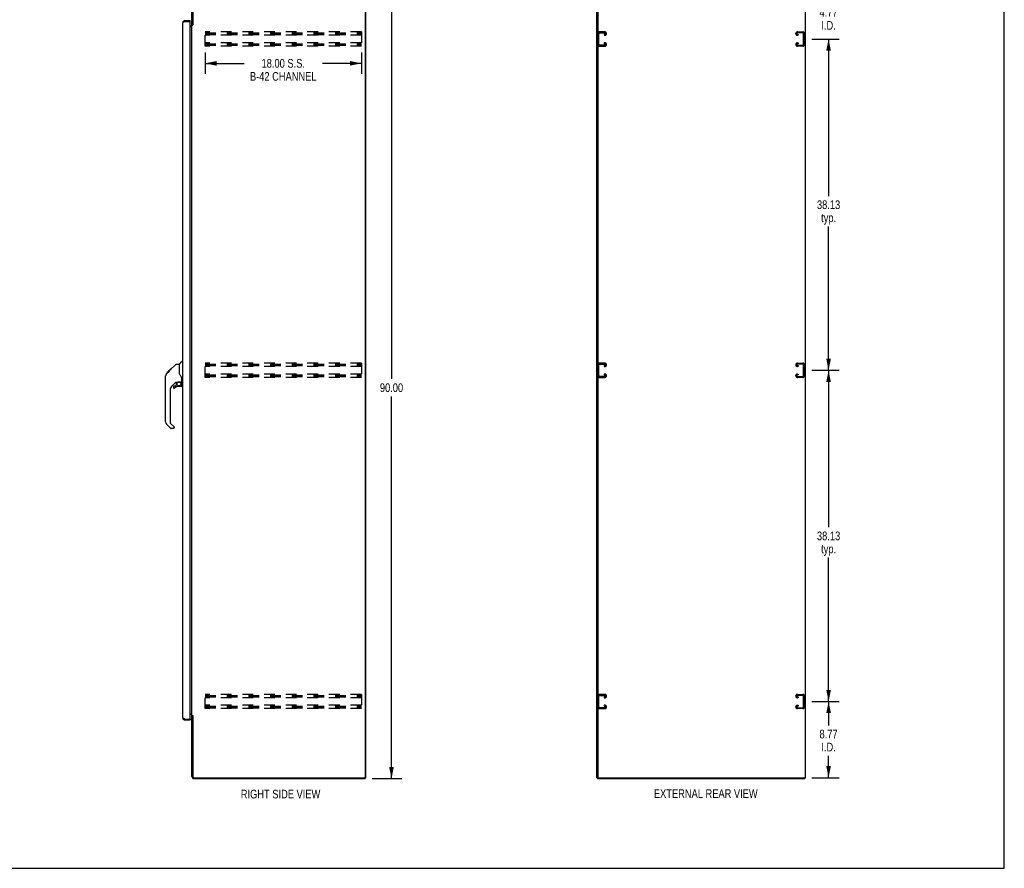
# Model space of a CAD drawing. Header units: inches. Extents: x 0 to 227, y 0 to 147.
# Tile 39 of 41: x 113 to 227, y 0 to 98. Entities that reach past the tile are written whole.
import ezdxf

# ---------------------------------------------------------------- set-up
doc = ezdxf.new("R2010")
doc.units = ezdxf.units.IN
doc.header["$LTSCALE"] = 12.466667
doc.header["$MEASUREMENT"] = 0
doc.linetypes.add('HIDDEN', pattern=[0.2, 0.1, -0.1])
doc.layers.get('0').update_dxf_attribs({"linetype": 'CONTINUOUS'})
doc.layers.add('DEFAULT_2', color=8, linetype='HIDDEN')
doc.layers.add('DIMENSIONS', color=7, linetype='CONTINUOUS')
doc.styles.get("Standard").update_dxf_attribs({"font": 'txt', "width": 0.8})
doc.dimstyles.new('DIMSTYLE_1', dxfattribs={"dimtxt": 1, "dimasz": 1.333333, "dimexe": 0.09, "dimexo": 0.07, "dimgap": 0.0375, "dimtad": 0, "dimtih": 1, "dimtoh": 1, "dimzin": 4, "dimdsep": 46, "dimtxsty": 'Standard', "dimblk": '_FILLED', "dimblk1": '_FILLED', "dimblk2": '_FILLED', "dimcen": 0.09, "dimadec": 0, "dimazin": 0, "dimtfac": 1, "dimtofl": 0, "dimtmove": 0, "dimatfit": 3, "dimldrblk": '_FILLED', "dimfxl": 0, "dimtolj": 1, "dimtzin": 4, "dimarcsym": 0})

# ---------------------------------------------------------------- blocks, each defined once
blk = doc.blocks.new('_FILLED')
at = {"color": 0, "linetype": 'ByBlock'}
blk.add_solid([(0, 0), (-1, 0.2), (-1, -0.2)], dxfattribs=at)
blk = doc.blocks.new('*D5')
at = {"layer": 'DIMENSIONS', "color": 2, "linetype": 'Continuous'}
for p, q in [((153.91, 100.32), (157.33, 100.32)), ((156.13, 100.32), (156.13, 56.32)), ((156.13, 10.32), (156.13, 54.32)), ((153.91, 10.32), (157.33, 10.32))]:
    blk.add_line(p, q, dxfattribs=at)
at = {"layer": 'DIMENSIONS', "color": 2, "linetype": 'Continuous', "xscale": 1.3333333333, "yscale": 1.3333333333, "zscale": 1.3333333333}
for p, rotation in [((156.13, 100.32), 90), ((156.13, 10.32), 270)]:
    blk.add_blockref('_FILLED', p, dxfattribs=dict(at, rotation=rotation))
at = {"layer": 'DIMENSIONS', "color": 2, "linetype": 'Continuous', "insert": (156.13, 55.82), "char_height": 1, "width": 4, "attachment_point": 2, "line_spacing_factor": 0.9}
blk.add_mtext('90.00', dxfattribs=at)
blk = doc.blocks.new('*D6')
at = {"layer": 'DIMENSIONS', "color": 2, "linetype": 'Continuous'}
for p, q in [((134.67, 93.88), (134.67, 91.45)), ((152.67, 93.88), (152.67, 91.45)), ((134.67, 92.65), (139.17, 92.65)), ((152.67, 92.65), (148.17, 92.65))]:
    blk.add_line(p, q, dxfattribs=at)
at = {"layer": 'DIMENSIONS', "color": 2, "linetype": 'Continuous', "xscale": 1.3333333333, "yscale": 1.3333333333, "zscale": 1.3333333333, "rotation": 180}
blk.add_blockref('_FILLED', (134.67, 92.65), dxfattribs=at)
at = {"layer": 'DIMENSIONS', "color": 2, "linetype": 'Continuous', "xscale": 1.3333333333, "yscale": 1.3333333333, "zscale": 1.3333333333}
blk.add_blockref('_FILLED', (152.67, 92.65), dxfattribs=at)
at = {"layer": 'DIMENSIONS', "color": 2, "linetype": 'Continuous', "insert": (143.67, 93.15), "char_height": 1, "width": 9.6, "attachment_point": 2, "line_spacing_factor": 0.9}
blk.add_mtext('18.00 S.S.\\PB-42 CHANNEL', dxfattribs=at)
blk = doc.blocks.new('*D7')
at = {"layer": 'DIMENSIONS', "color": 2, "linetype": 'Continuous'}
for p, q in [((204.5, 19.2), (207.64, 19.2)), ((206.44, 19.2), (206.44, 16.45)), ((206.44, 10.43), (206.44, 12.95)), ((204.53, 10.43), (207.64, 10.43))]:
    blk.add_line(p, q, dxfattribs=at)
at = {"layer": 'DIMENSIONS', "color": 2, "linetype": 'Continuous', "xscale": 1.3333333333, "yscale": 1.3333333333, "zscale": 1.3333333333}
for p, rotation in [((206.44, 19.2), 90), ((206.44, 10.43), 270)]:
    blk.add_blockref('_FILLED', p, dxfattribs=dict(at, rotation=rotation))
at = {"layer": 'DIMENSIONS', "color": 2, "linetype": 'Continuous', "insert": (206.44, 15.95), "char_height": 1, "width": 3.2, "attachment_point": 2, "line_spacing_factor": 0.9}
blk.add_mtext('8.77\\PI.D.', dxfattribs=at)
blk = doc.blocks.new('*D8')
at = {"layer": 'DIMENSIONS', "color": 2, "linetype": 'Continuous'}
for p, q in [((204.5, 57.32), (207.64, 57.32)), ((206.44, 57.32), (206.44, 39.26)), ((206.44, 19.2), (206.44, 35.76)), ((204.5, 19.2), (207.64, 19.2))]:
    blk.add_line(p, q, dxfattribs=at)
at = {"layer": 'DIMENSIONS', "color": 2, "linetype": 'Continuous', "xscale": 1.3333333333, "yscale": 1.3333333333, "zscale": 1.3333333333}
for p, rotation in [((206.44, 57.32), 90), ((206.44, 19.2), 270)]:
    blk.add_blockref('_FILLED', p, dxfattribs=dict(at, rotation=rotation))
at = {"layer": 'DIMENSIONS', "color": 2, "linetype": 'Continuous', "insert": (206.44, 38.76), "char_height": 1, "width": 4, "attachment_point": 2, "line_spacing_factor": 0.9}
blk.add_mtext('38.13\\Ptyp.', dxfattribs=at)
blk = doc.blocks.new('*D9')
at = {"layer": 'DIMENSIONS', "color": 2, "linetype": 'Continuous'}
for p, q in [((204.5, 95.45), (207.64, 95.45)), ((206.44, 95.45), (206.44, 77.38)), ((206.44, 57.32), (206.44, 73.88)), ((204.5, 57.32), (207.64, 57.32))]:
    blk.add_line(p, q, dxfattribs=at)
at = {"layer": 'DIMENSIONS', "color": 2, "linetype": 'Continuous', "xscale": 1.3333333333, "yscale": 1.3333333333, "zscale": 1.3333333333}
for p, rotation in [((206.44, 95.45), 90), ((206.44, 57.32), 270)]:
    blk.add_blockref('_FILLED', p, dxfattribs=dict(at, rotation=rotation))
at = {"layer": 'DIMENSIONS', "color": 2, "linetype": 'Continuous', "insert": (206.44, 76.88), "char_height": 1, "width": 4, "attachment_point": 2, "line_spacing_factor": 0.9}
blk.add_mtext('38.13\\Ptyp.', dxfattribs=at)
blk = doc.blocks.new('*D10')
at = {"layer": 'DIMENSIONS', "color": 2, "linetype": 'Continuous'}
for p, q in [((206.44, 100.22), (206.44, 102.88)), ((204.53, 100.22), (207.64, 100.22)), ((204.5, 95.45), (207.64, 95.45)), ((206.44, 95.45), (206.44, 92.78))]:
    blk.add_line(p, q, dxfattribs=at)
at = {"layer": 'DIMENSIONS', "color": 2, "linetype": 'Continuous', "xscale": 1.3333333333, "yscale": 1.3333333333, "zscale": 1.3333333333}
for p, rotation in [((206.44, 100.22), 270), ((206.44, 95.45), 90)]:
    blk.add_blockref('_FILLED', p, dxfattribs=dict(at, rotation=rotation))
at = {"layer": 'DIMENSIONS', "color": 2, "linetype": 'Continuous', "insert": (206.44, 99.02), "char_height": 1, "width": 3.2, "attachment_point": 2, "line_spacing_factor": 0.9}
blk.add_mtext('4.77\\PI.D.', dxfattribs=at)

msp = doc.modelspace()

# ---------------------------------------------------------------- linework, layer by layer
at = {"color": 7, "linetype": 'Continuous'}
for p, q in [((226.667, 0), (226.667, 146.667)), ((132.346, 97.571), (132.346, 97.467)), ((132.954, 97.467), (132.934, 97.467)), ((132.954, 97.467), (132.954, 97.571)), ((133.258, 97.081), (133.154, 97.081)), ((130.665, 57.363), (131.289, 57.987)), ((131.345, 58.01), (131.706, 58.01)), ((131.706, 58.01), (131.706, 56.906)), ((131.712, 58.016), (132.01, 58.314)), ((132.1, 58.325), (132.037, 58.325)), ((130.12, 56.083), (130.12, 56.67)), ((130.246, 56.944), (130.525, 57.222)), ((130.352, 57.117), (130.356, 57.12)), ((130.352, 57.117), (130.419, 57.117)), ((130.356, 57.12), (130.422, 57.12)), ((130.357, 57.121), (130.766, 57.531)), ((130.423, 57.121), (130.357, 57.121)), ((130.505, 57.202), (130.438, 57.202)), ((130.524, 57.222), (130.658, 57.355)), ((130.591, 57.289), (130.524, 57.289)), ((130.552, 57.249), (130.525, 57.222)), ((130.673, 57.371), (130.606, 57.371)), ((130.665, 57.363), (130.629, 57.327)), ((130.75, 57.447), (130.683, 57.447)), ((130.766, 57.531), (130.768, 57.533)), ((130.833, 57.531), (130.766, 57.531)), ((130.767, 57.531), (130.833, 57.531)), ((130.768, 57.533), (130.835, 57.533)), ((131.726, 56.913), (131.706, 56.968)), ((131.756, 56.846), (131.726, 56.913)), ((130.131, 51.382), (130.131, 56.666)), ((131.318, 55.948), (130.816, 55.447)), ((131.277, 55.532), (131.348, 55.603)), ((131.352, 55.938), (131.352, 55.612)), ((131.394, 55.943), (131.482, 55.943)), ((131.66, 55.985), (131.667, 55.985)), ((131.667, 55.985), (131.962, 55.985)), ((131.844, 55.985), (131.924, 55.905)), ((131.916, 55.898), (131.91, 55.891)), ((131.962, 55.766), (131.982, 55.766)), ((131.982, 55.983), (131.982, 56.39)), ((131.982, 55.528), (131.982, 55.766)), ((132.021, 55.943), (132.1, 55.943)), ((130.643, 55.029), (130.643, 51.296)), ((131.037, 55.449), (131.037, 55.33)), ((131.116, 55.528), (131.268, 55.528)), ((131.903, 55.449), (131.667, 55.449)), ((130.699, 50.651), (130.247, 51.104)), ((130.666, 51.241), (131.102, 50.805)), ((131.037, 50.628), (130.755, 50.628)), ((131.116, 50.772), (131.116, 50.707)), ((132.346, 17.071), (132.346, 17.175)), ((132.934, 17.175), (132.954, 17.175)), ((132.954, 17.175), (132.954, 17.071)), ((133.258, 17.562), (133.154, 17.562)), ((153.048, 10.425), (153.101, 10.425)), ((153.102, 10.425), (153.154, 10.425)), ((153.102, 10.425), (153.102, 10.321)), ((179.771, 10.425), (179.925, 10.425)), ((179.823, 10.425), (179.823, 10.321)), ((179.875, 10.488), (179.875, 10.425)), ((203.719, 10.425), (203.719, 10.321)), ((0, 0), (226.667, 0))]:
    msp.add_line(p, q, dxfattribs=at)
at = {"color": 3, "linetype": 'Continuous'}
for p, q in [((133.154, 97.068), (133.154, 100.075)), ((133.258, 100.074), (133.258, 97.07)), ((153.102, 100.155), (153.102, 10.488)), ((153.154, 100.217), (153.154, 10.425)), ((179.771, 10.425), (179.771, 100.217)), ((179.875, 100.155), (179.875, 10.488)), ((203.771, 10.425), (203.771, 100.217)), ((132.346, 97.571), (132.954, 97.571)), ((132.346, 97.467), (132.934, 97.467)), ((132.1, 17.318), (132.1, 97.325)), ((132.954, 17.195), (132.954, 97.447)), ((132.954, 96.925), (133.011, 96.925)), ((132.954, 96.873), (133.113, 96.873)), ((133.154, 17.614), (133.154, 97.029)), ((133.154, 97.029), (133.228, 97.029)), ((132.346, 17.175), (132.934, 17.175)), ((132.346, 17.071), (132.954, 17.071)), ((132.954, 17.769), (133.113, 17.769)), ((133.011, 17.717), (132.954, 17.717)), ((133.154, 17.614), (133.228, 17.614)), ((133.154, 10.568), (133.154, 17.575)), ((133.244, 17.595), (133.247, 17.591)), ((133.258, 17.573), (133.258, 10.568)), ((133.4, 10.321), (153.102, 10.321)), ((133.401, 10.425), (153.039, 10.425)), ((179.823, 10.321), (203.719, 10.321)), ((179.937, 10.425), (203.771, 10.425))]:
    msp.add_line(p, q, dxfattribs=at)
for points in [[(132.346, 97.467), (132.33, 97.461), (132.314, 97.455), (132.298, 97.449), (132.283, 97.444), (132.267, 97.438)], [(132.267, 97.438), (132.252, 97.432), (132.237, 97.426), (132.223, 97.42), (132.209, 97.414), (132.196, 97.408), (132.184, 97.402), (132.172, 97.396), (132.161, 97.39), (132.151, 97.384), (132.141, 97.378), (132.133, 97.372), (132.125, 97.366), (132.119, 97.36), (132.113, 97.354), (132.108, 97.349), (132.105, 97.343), (132.102, 97.337), (132.1, 97.331), (132.1, 97.325)], [(133.113, 96.873), (133.113, 96.875), (133.114, 96.878), (133.114, 96.88), (133.115, 96.881), (133.116, 96.883), (133.117, 96.885), (133.118, 96.887), (133.12, 96.888), (133.122, 96.89), (133.124, 96.891), (133.126, 96.893), (133.129, 96.894), (133.131, 96.895), (133.133, 96.897)], [(133.133, 96.897), (133.139, 96.899), (133.141, 96.9), (133.143, 96.902), (133.146, 96.903), (133.148, 96.905), (133.15, 96.906), (133.151, 96.908), (133.153, 96.909), (133.153, 96.911), (133.154, 96.912), (133.154, 96.914)], [(133.228, 97.029), (133.23, 97.03), (133.232, 97.032), (133.234, 97.033), (133.235, 97.035), (133.237, 97.036), (133.238, 97.038), (133.239, 97.039), (133.24, 97.041), (133.241, 97.042), (133.242, 97.043), (133.243, 97.045), (133.244, 97.046), (133.244, 97.047)], [(133.244, 97.047), (133.247, 97.052), (133.247, 97.053), (133.248, 97.055), (133.249, 97.057), (133.25, 97.058), (133.251, 97.06), (133.253, 97.062), (133.254, 97.064), (133.255, 97.065), (133.256, 97.067), (133.258, 97.07)], [(132.267, 17.205), (132.252, 17.211), (132.237, 17.217), (132.223, 17.223), (132.209, 17.229), (132.196, 17.235), (132.184, 17.241), (132.172, 17.247), (132.161, 17.252), (132.151, 17.258), (132.141, 17.264), (132.133, 17.27), (132.125, 17.276), (132.119, 17.282), (132.113, 17.288), (132.108, 17.294), (132.105, 17.3), (132.102, 17.306), (132.1, 17.312), (132.1, 17.318)], [(132.346, 17.175), (132.33, 17.181), (132.314, 17.187), (132.298, 17.193), (132.283, 17.199), (132.267, 17.205)], [(133.113, 17.769), (133.113, 17.767), (133.114, 17.765), (133.114, 17.763), (133.115, 17.761), (133.116, 17.759), (133.117, 17.758), (133.118, 17.756), (133.12, 17.754), (133.122, 17.753), (133.124, 17.751), (133.126, 17.75), (133.129, 17.749), (133.131, 17.747), (133.133, 17.746), (133.139, 17.743)], [(133.139, 17.743), (133.141, 17.742), (133.143, 17.741), (133.146, 17.739), (133.148, 17.738), (133.15, 17.736), (133.151, 17.735), (133.153, 17.733), (133.153, 17.732), (133.154, 17.73), (133.154, 17.729)], [(133.228, 17.614), (133.23, 17.612), (133.232, 17.611), (133.234, 17.609), (133.235, 17.608), (133.237, 17.606), (133.238, 17.605), (133.239, 17.603), (133.24, 17.602), (133.241, 17.6), (133.242, 17.599), (133.243, 17.598), (133.244, 17.596), (133.244, 17.595)], [(133.247, 17.591), (133.247, 17.589), (133.248, 17.588), (133.249, 17.586), (133.25, 17.584), (133.251, 17.583), (133.253, 17.581), (133.254, 17.579), (133.255, 17.577), (133.256, 17.575), (133.258, 17.573)]]:
    msp.add_lwpolyline(points, dxfattribs=at)
at = {"color": 7, "linetype": 'Continuous'}
for points in [[(131.289, 57.987), (131.297, 57.994), (131.306, 58), (131.315, 58.004), (131.325, 58.008), (131.335, 58.01), (131.345, 58.01)], [(130.246, 56.944), (130.227, 56.923), (130.202, 56.89), (130.18, 56.855), (130.162, 56.817), (130.148, 56.778), (130.138, 56.737), (130.132, 56.696), (130.131, 56.666)], [(130.629, 57.327), (130.607, 57.305), (130.586, 57.283), (130.552, 57.249)], [(131.929, 56.56), (131.88, 56.631), (131.831, 56.707), (131.79, 56.778), (131.756, 56.846)], [(131.482, 55.943), (131.49, 55.944), (131.499, 55.946), (131.509, 55.949), (131.52, 55.953), (131.533, 55.958), (131.548, 55.963), (131.565, 55.968), (131.583, 55.973), (131.601, 55.978), (131.621, 55.981), (131.64, 55.984), (131.66, 55.985)], [(131.962, 55.766), (131.961, 55.78), (131.96, 55.793), (131.957, 55.807), (131.953, 55.82), (131.948, 55.833), (131.942, 55.846), (131.936, 55.858), (131.928, 55.87), (131.919, 55.881), (131.91, 55.891)], [(131.924, 55.905), (131.924, 55.905), (131.923, 55.904), (131.923, 55.903), (131.921, 55.902), (131.92, 55.901), (131.916, 55.898)], [(131.982, 56.39), (131.981, 56.413), (131.976, 56.448), (131.967, 56.482), (131.955, 56.514), (131.94, 56.543), (131.929, 56.56)]]:
    msp.add_lwpolyline(points, dxfattribs=at)
msp.add_circle((131.667, 55.745), 0.217, dxfattribs=at)
at = {"color": 3, "linetype": 'Continuous'}
for centre, radius, start, end in [((132.346, 97.325), 0.246, 90, 180), ((132.934, 97.447), 0.02, 0, 90), ((133.011, 97.068), 0.142, 270, 360), ((132.346, 17.318), 0.246, 180, 270), ((132.934, 17.195), 0.02, 270, 360), ((133.011, 17.575), 0.142, 0, 90), ((133.4, 10.568), 0.246, 180, 270), ((133.401, 10.568), 0.143, 180, 270), ((153.039, 10.488), 0.0625, 270, 360), ((179.937, 10.488), 0.0625, 180, 270)]:
    msp.add_arc(centre, radius, start, end, dxfattribs=at)
at = {"color": 7, "linetype": 'Continuous'}
for centre, radius, start, end in [((132.346, 97.325), 0.142, 90, 131.33886), ((132.264, 97.181), 0.26, 87.37257, 90), ((131.726, 58.002), 0.0197, 135, 180), ((132.037, 58.286), 0.0394, 90, 135), ((130.139, 56.67), 0.0197, 110.96309, 180), ((130.139, 56.083), 0.0197, 180, 246.39296), ((131.394, 55.746), 0.197, 90, 127.44051), ((131.34, 55.612), 0.0118, 315, 360), ((131.785, 55.766), 0.197, 0, 45), ((131.962, 56.004), 0.0197, 270, 360), ((132.021, 55.983), 0.0394, 180, 270), ((131.234, 55.029), 0.591, 135, 180), ((131.116, 55.449), 0.0787, 90, 180), ((131.116, 55.33), 0.0787, 180, 309.5212), ((131.667, 54.662), 0.787, 90, 129.5212), ((131.268, 55.54), 0.0118, 270, 315), ((131.903, 55.528), 0.0787, 270, 360), ((130.525, 51.382), 0.394, 180, 225), ((130.722, 51.296), 0.0787, 180, 225), ((130.755, 50.707), 0.0787, 225, 270), ((131.037, 50.707), 0.0787, 270, 360), ((131.068, 50.772), 0.0472, 0, 45), ((132.346, 17.318), 0.142, 228.66114, 270), ((132.264, 17.461), 0.26, 270, 272.59369)]:
    msp.add_arc(centre, radius, start, end, dxfattribs=at)
at = {"layer": 'DEFAULT_2', "color": 8, "linetype": 'HIDDEN'}
for p, q in [((134.675, 94.634), (134.675, 96.259)), ((152.675, 96.259), (134.675, 96.259)), ((134.675, 96.155), (152.675, 96.155)), ((134.675, 96.065), (152.675, 96.065)), ((134.675, 95.988), (152.675, 95.988)), ((152.675, 95.884), (134.675, 95.884)), ((152.675, 96.259), (152.675, 94.634)), ((179.885, 96.079), (179.885, 94.814)), ((179.989, 94.828), (179.989, 96.065)), ((180.705, 96.259), (180.065, 96.259)), ((180.079, 96.155), (180.691, 96.155)), ((180.604, 95.988), (180.604, 95.884)), ((180.691, 95.988), (180.604, 95.988)), ((180.604, 95.884), (180.705, 95.884)), ((180.885, 96.064), (180.885, 96.079)), ((202.667, 96.064), (202.667, 96.079)), ((202.847, 96.259), (203.487, 96.259)), ((202.948, 95.884), (202.847, 95.884)), ((203.473, 96.155), (202.861, 96.155)), ((202.861, 95.988), (202.948, 95.988)), ((202.948, 95.988), (202.948, 95.884)), ((203.563, 94.828), (203.563, 96.065)), ((203.667, 96.079), (203.667, 94.814)), ((152.675, 95.009), (134.675, 95.009)), ((134.675, 94.905), (152.675, 94.905)), ((134.675, 94.815), (152.675, 94.815)), ((134.675, 94.738), (152.675, 94.738)), ((152.675, 94.634), (134.675, 94.634)), ((180.065, 94.634), (180.705, 94.634)), ((180.691, 94.738), (180.079, 94.738)), ((180.604, 95.009), (180.604, 94.905)), ((180.705, 95.009), (180.604, 95.009)), ((180.604, 94.905), (180.691, 94.905)), ((180.885, 94.814), (180.885, 94.829)), ((202.667, 94.814), (202.667, 94.829)), ((202.847, 95.009), (202.948, 95.009)), ((203.487, 94.634), (202.847, 94.634)), ((202.948, 94.905), (202.861, 94.905)), ((202.861, 94.738), (203.473, 94.738)), ((202.948, 95.009), (202.948, 94.905)), ((134.675, 56.509), (134.675, 58.134)), ((152.675, 58.134), (134.675, 58.134)), ((134.675, 58.03), (152.675, 58.03)), ((134.675, 57.94), (152.675, 57.94)), ((134.675, 57.863), (152.675, 57.863)), ((152.675, 58.134), (152.675, 56.509)), ((179.885, 57.954), (179.885, 56.689)), ((179.989, 56.703), (179.989, 57.94)), ((180.705, 58.134), (180.065, 58.134)), ((180.079, 58.03), (180.691, 58.03)), ((180.604, 57.863), (180.604, 57.759)), ((180.691, 57.863), (180.604, 57.863)), ((180.885, 57.939), (180.885, 57.954)), ((202.667, 57.939), (202.667, 57.954)), ((202.847, 58.134), (203.487, 58.134)), ((203.473, 58.03), (202.861, 58.03)), ((202.861, 57.863), (202.948, 57.863)), ((202.948, 57.863), (202.948, 57.759)), ((203.563, 56.703), (203.563, 57.94)), ((203.667, 57.954), (203.667, 56.689)), ((152.675, 57.759), (134.675, 57.759)), ((152.675, 56.884), (134.675, 56.884)), ((134.675, 56.78), (152.675, 56.78)), ((134.675, 56.69), (152.675, 56.69)), ((180.604, 57.759), (180.705, 57.759)), ((180.604, 56.884), (180.604, 56.78)), ((180.705, 56.884), (180.604, 56.884)), ((180.604, 56.78), (180.691, 56.78)), ((180.885, 56.689), (180.885, 56.704)), ((202.667, 56.689), (202.667, 56.704)), ((202.948, 57.759), (202.847, 57.759)), ((202.847, 56.884), (202.948, 56.884)), ((202.948, 56.78), (202.861, 56.78)), ((202.948, 56.884), (202.948, 56.78)), ((134.675, 56.613), (152.675, 56.613)), ((152.675, 56.509), (134.675, 56.509)), ((180.065, 56.509), (180.705, 56.509)), ((180.691, 56.613), (180.079, 56.613)), ((203.487, 56.509), (202.847, 56.509)), ((202.861, 56.613), (203.473, 56.613)), ((152.675, 20.009), (134.675, 20.009)), ((134.675, 18.384), (134.675, 20.009)), ((134.675, 19.905), (152.675, 19.905)), ((134.675, 19.815), (152.675, 19.815)), ((134.675, 19.738), (152.675, 19.738)), ((152.675, 19.634), (134.675, 19.634)), ((152.675, 20.009), (152.675, 18.384)), ((179.885, 19.829), (179.885, 18.564)), ((179.989, 18.578), (179.989, 19.815)), ((180.705, 20.009), (180.065, 20.009)), ((180.079, 19.905), (180.691, 19.905)), ((180.691, 19.738), (180.604, 19.738)), ((180.604, 19.738), (180.604, 19.634)), ((180.604, 19.634), (180.705, 19.634)), ((180.885, 19.814), (180.885, 19.829)), ((202.667, 19.814), (202.667, 19.829)), ((202.847, 20.009), (203.487, 20.009)), ((202.948, 19.634), (202.847, 19.634)), ((203.473, 19.905), (202.861, 19.905)), ((202.861, 19.738), (202.948, 19.738)), ((202.948, 19.738), (202.948, 19.634)), ((203.563, 18.578), (203.563, 19.815)), ((203.667, 19.829), (203.667, 18.564)), ((152.675, 18.759), (134.675, 18.759)), ((134.675, 18.655), (152.675, 18.655)), ((134.675, 18.565), (152.675, 18.565)), ((134.675, 18.488), (152.675, 18.488)), ((152.675, 18.384), (134.675, 18.384)), ((180.065, 18.384), (180.705, 18.384)), ((180.691, 18.488), (180.079, 18.488)), ((180.705, 18.759), (180.604, 18.759)), ((180.604, 18.759), (180.604, 18.655)), ((180.604, 18.655), (180.691, 18.655)), ((180.885, 18.564), (180.885, 18.579)), ((202.667, 18.564), (202.667, 18.579)), ((202.847, 18.759), (202.948, 18.759)), ((203.487, 18.384), (202.847, 18.384)), ((202.948, 18.655), (202.861, 18.655)), ((202.861, 18.488), (203.473, 18.488)), ((202.948, 18.759), (202.948, 18.655))]:
    msp.add_line(p, q, dxfattribs=at)
for centre, radius, start, end in [((180.065, 96.079), 0.18, 90, 180), ((180.079, 96.065), 0.09, 90, 180), ((180.691, 96.065), 0.09, 0, 90), ((180.691, 96.078), 0.09, 270, 351.78079), ((180.705, 96.079), 0.18, 0, 90), ((180.705, 96.064), 0.18, 270, 360), ((202.847, 96.079), 0.18, 90, 180), ((202.847, 96.064), 0.18, 180, 270), ((202.861, 96.065), 0.09, 90, 180), ((202.861, 96.078), 0.09, 188.21921, 270), ((203.473, 96.065), 0.09, 0, 90), ((203.487, 96.079), 0.18, 0, 90), ((180.065, 94.814), 0.18, 180, 270), ((180.079, 94.828), 0.09, 180, 270), ((180.691, 94.815), 0.09, 0, 90), ((180.691, 94.828), 0.09, 270, 351.78079), ((180.705, 94.829), 0.18, 0, 90), ((180.705, 94.814), 0.18, 270, 360), ((202.847, 94.829), 0.18, 90, 180), ((202.847, 94.814), 0.18, 180, 270), ((202.861, 94.815), 0.09, 90, 180), ((202.861, 94.828), 0.09, 188.21921, 270), ((203.473, 94.828), 0.09, 270, 360), ((203.487, 94.814), 0.18, 270, 360), ((180.065, 57.954), 0.18, 90, 180), ((180.079, 57.94), 0.09, 90, 180), ((180.691, 57.94), 0.09, 0, 90), ((180.691, 57.953), 0.09, 270, 351.78079), ((180.705, 57.954), 0.18, 0, 90), ((180.705, 57.939), 0.18, 270, 360), ((202.847, 57.954), 0.18, 90, 180), ((202.847, 57.939), 0.18, 180, 270), ((202.861, 57.94), 0.09, 90, 180), ((202.861, 57.953), 0.09, 188.21921, 270), ((203.473, 57.94), 0.09, 0, 90), ((203.487, 57.954), 0.18, 0, 90), ((180.065, 56.689), 0.18, 180, 270), ((180.079, 56.703), 0.09, 180, 270), ((180.691, 56.69), 0.09, 0, 90), ((180.691, 56.703), 0.09, 270, 351.78079), ((180.705, 56.704), 0.18, 0, 90), ((180.705, 56.689), 0.18, 270, 360), ((202.847, 56.704), 0.18, 90, 180), ((202.847, 56.689), 0.18, 180, 270), ((202.861, 56.69), 0.09, 90, 180), ((202.861, 56.703), 0.09, 188.21921, 270), ((203.473, 56.703), 0.09, 270, 360), ((203.487, 56.689), 0.18, 270, 360), ((180.065, 19.829), 0.18, 90, 180), ((180.079, 19.815), 0.09, 90, 180), ((180.691, 19.815), 0.09, 0, 90), ((180.691, 19.828), 0.09, 270, 351.78079), ((180.705, 19.829), 0.18, 0, 90), ((180.705, 19.814), 0.18, 270, 360), ((202.847, 19.829), 0.18, 90, 180), ((202.847, 19.814), 0.18, 180, 270), ((202.861, 19.815), 0.09, 90, 180), ((202.861, 19.828), 0.09, 188.21921, 270), ((203.473, 19.815), 0.09, 0, 90), ((203.487, 19.829), 0.18, 0, 90), ((180.065, 18.564), 0.18, 180, 270), ((180.079, 18.578), 0.09, 180, 270), ((180.691, 18.565), 0.09, 0, 90), ((180.691, 18.578), 0.09, 270, 351.78079), ((180.705, 18.579), 0.18, 0, 90), ((180.705, 18.564), 0.18, 270, 360), ((202.847, 18.579), 0.18, 90, 180), ((202.847, 18.564), 0.18, 180, 270), ((202.861, 18.565), 0.09, 90, 180), ((202.861, 18.578), 0.09, 188.21921, 270), ((203.473, 18.578), 0.09, 270, 360), ((203.487, 18.564), 0.18, 270, 360)]:
    msp.add_arc(centre, radius, start, end, dxfattribs=at)

# ---------------------------------------------------------------- texts
at = {"layer": 'DIMENSIONS', "color": 2, "linetype": 'Continuous', "char_height": 1, "attachment_point": 2, "line_spacing_factor": 0.9}
for s, insert, width in [('EXTERNAL REAR VIEW', (192.305, 9.101), 14.4), ('RIGHT SIDE VIEW', (143.36, 9.042), 12)]:
    msp.add_mtext(s, dxfattribs=dict(at, insert=insert, width=width))

# ---------------------------------------------------------------- dimensions: what is measured, and where the dimension line sits
at = {"layer": 'DIMENSIONS', "color": 2, "linetype": 'Continuous'}
for base, p1, p2, angle, text, picture, middle in [((206.437, 95.446), (204.457, 100.217), (204.426, 95.446), 270, '<>\\PI.D.', '*D10', (206.437, 97.774)), ((206.437437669, 95.446278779), (204.425901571, 57.321278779), (204.425901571, 95.446278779), 90, '<>\\Ptyp.', '*D9', (206.437437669, 75.633778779)), ((206.437437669, 57.321278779), (204.425901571, 19.196278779), (204.425901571, 57.321278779), 90, '<>\\Ptyp.', '*D8', (206.437437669, 37.508778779)), ((206.437, 19.196), (204.457, 10.425), (204.426, 19.196), 90, '<>\\PI.D.', '*D7', (206.437, 14.705))]:
    dim = msp.add_linear_dim(base=base, p1=p1, p2=p2, angle=angle, text=text, dimstyle='DIMSTYLE_1', dxfattribs=at)
    dim.commit()
    dim.dimension.update_dxf_attribs({"geometry": picture, "text_midpoint": middle, "dimtype": 160})
dim = msp.add_linear_dim(base=(156.134, 100.321), p1=(153.84, 10.321), p2=(153.84, 100.321), angle=90, dimstyle='DIMSTYLE_1', dxfattribs=at)
dim.commit()
dim.dimension.update_dxf_attribs({"geometry": '*D5', "text_midpoint": (156.134, 55.321), "dimtype": 160})
dim = msp.add_linear_dim(base=(152.675, 92.648), p1=(134.675, 93.95), p2=(152.675, 93.95), text='<> S.S.\\PB-42 CHANNEL', dimstyle='DIMSTYLE_1', dxfattribs=at)
dim.commit()
dim.dimension.update_dxf_attribs({"geometry": '*D6', "text_midpoint": (143.675, 91.898), "dimtype": 160})

doc.saveas('drawing.dxf')
